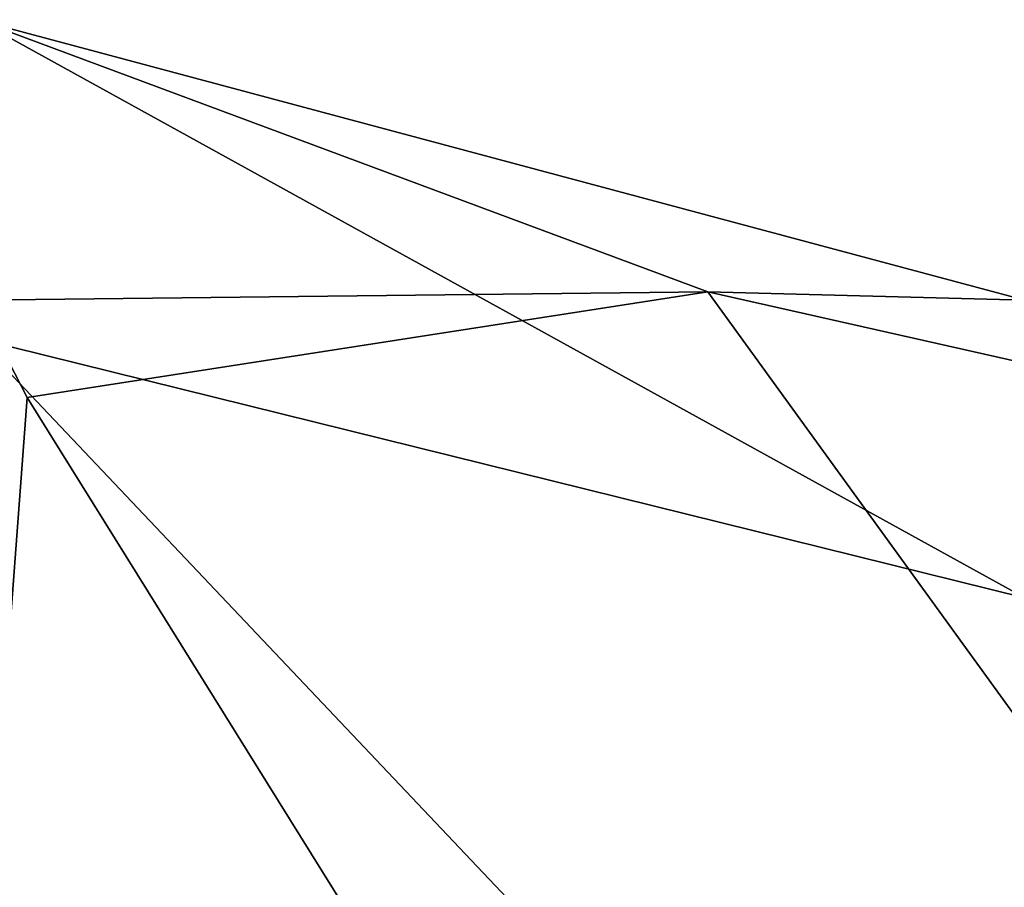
# Model space of a CAD drawing. Header units: inches. Extents: x 0 to 30, y -28 to 0.
# Tile 251 of 256: x 26.255 to 26.373, y -0.104 to 0. Entities that reach past the tile are written whole.
import ezdxf

# ---------------------------------------------------------------- set-up
doc = ezdxf.new("R2010")
doc.units = ezdxf.units.IN
doc.header["$LTSCALE"] = 0.03937
doc.header["$MEASUREMENT"] = 0
doc.layers.add('A-FURN-3-ST-BK', color=151, linetype='Continuous')

msp = doc.modelspace()

# ---------------------------------------------------------------- meshes
at = {"layer": 'A-FURN-3-ST-BK'}
mesh = msp.add_polyface(dxfattribs=at)
corners = [(26.375, -0.03349, 32.5), (26.46651, -0.125, 5.25), (26.375, -0.03349, 5.25), (26.25, 0, 32.5), (26.25, 0, 5.25), (26.25, -0.5, 33), (26.375, -0.5, 32.96651), (26.25, -0.30866, 32.96194), (26.375, -0.32148, 32.931), (26.25, -0.14645, 32.85355), (26.375, -0.17013, 32.82987), (26.25, -0.03806, 32.69134), (26.375, -0.069, 32.67852), (26.46651, -0.15355, 32.64351), (26.46651, -0.5, 32.875), (26.25, -3.48891, 33), (26.375, -3.48891, 32.96651), (26.25, -4.21165, 32.86484), (26.375, -4.52449, 32.67174), (26.375, -4.19955, 32.83361), (26.25, -3.85654, 32.96592), (26.375, -3.85039, 32.933), (26.375, -4.3167, 5.24983), (26.375, -4.32566, 16.90087), (26.25, -4.35019, 5.24981), (26.375, -0.25, 5.03349), (26.375, -4.10019, 5.03349), (26.25, -0.25, 5), (26.25, -4.10019, 5), (26.40167, -0.12157, 5.09833), (26.31221, -0.13546, 5.03667), (26.25, -0.125, 5.03349), (26.25598, -0.04511, 5.10687), (26.25, -0.03349, 5.125), (26.33717, -0.0325, 5.16283), (26.39313, -0.04511, 5.24402), (26.46333, -0.13546, 5.18779), (26.39322, -4.30501, 5.24398), (26.33711, -4.31764, 5.16266), (26.25, -4.31663, 5.12489), (26.25606, -4.30505, 5.10684), (26.25, -4.22514, 5.03346), (26.31224, -4.21471, 5.03666), (26.40162, -4.22858, 5.09824), (26.46336, -4.21466, 5.18777), (3.75, -4.21165, 32.86484), (26.25, -4.54213, 32.70022), (3.75, -3.85654, 32.96592), (3.75, -3.48891, 33), (3.75, -0.30866, 32.96194), (3.75, -0.14645, 32.85355), (3.75, -0.03806, 32.69134), (3.75, 0, 32.5), (3.75, -0.03349, 5.125), (3.75, -0.125, 5.03349), (3.75, -0.25, 5), (3.75, -4.22514, 5.03346), (3.75, -4.31663, 5.12489), (3.75, -4.35019, 5.24981)]
mesh.append_faces([[corners[k] for k in face] for face in [(0, 1, 2), (0, 2, 3), (3, 2, 4), (5, 6, 7), (7, 6, 8), (7, 8, 9), (9, 8, 10), (9, 10, 11), (11, 10, 12), (11, 12, 3), (3, 12, 0), (0, 12, 13), (14, 8, 6), (5, 15, 6), (6, 15, 16), (6, 16, 14), (17, 18, 19), (17, 19, 20), (20, 19, 21), (20, 21, 15), (15, 21, 16), (22, 23, 24), (25, 26, 27), (27, 26, 28), (29, 25, 30), (30, 25, 27), (30, 27, 31), (30, 31, 32), (32, 31, 33), (32, 33, 34), (34, 33, 4), (34, 4, 2), (34, 2, 35), (34, 35, 36, 29), (34, 29, 30, 32), (37, 22, 38), (38, 22, 24), (38, 24, 39), (38, 39, 40), (40, 39, 41), (40, 41, 42), (42, 41, 28), (42, 28, 26), (42, 26, 43), (43, 44, 37, 38), (43, 38, 40, 42), (45, 46, 17), (47, 17, 20), (48, 20, 15), (15, 5, 48), (49, 5, 7), (50, 7, 9), (51, 9, 11), (52, 11, 3), (3, 4, 52), (53, 4, 33), (54, 33, 31), (55, 31, 27), (27, 28, 55), (56, 28, 41), (57, 41, 39), (58, 39, 24)]])

doc.saveas('drawing.dxf')
